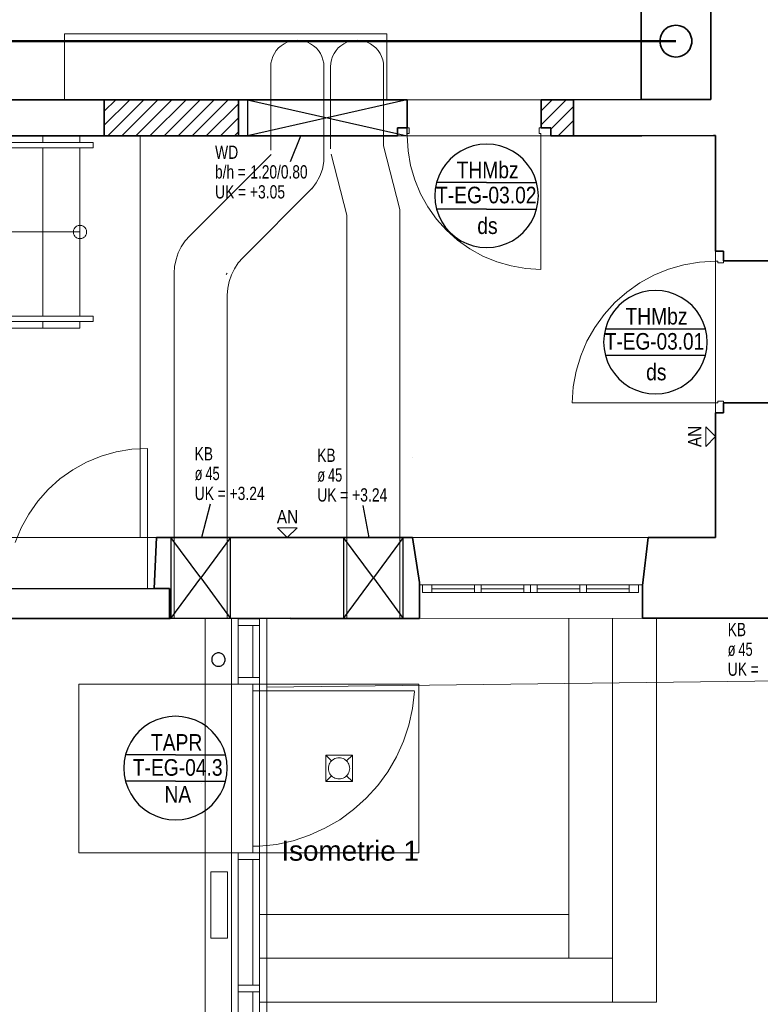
# Model space of a CAD drawing. Extents: x -132 to 668, y -61 to 533.
# Tile 61 of 111: x 132 to 244, y 110 to 258. Entities that reach past the tile are written whole.
import ezdxf
from ezdxf.lldxf.tags import DXFTag

# ---------------------------------------------------------------- set-up
doc = ezdxf.new("R2010")
doc.units = 0
doc.layers.get('0').update_dxf_attribs({"lineweight": 5})
for name, color, linetype, lineweight in [('5_EG-AUSBAU', 7, 'Continuous', 25), ('5_EG-BESTAND', 7, 'Continuous', 25), ('5_EG-DURCHBRÜCHE', 7, 'Continuous', 25), ('5_EG-HLSE', 7, 'Continuous', 25), ('5_EG-NEU', 7, 'Continuous', 25), ('5_EG-SCHRAFF-FILL', 7, 'Continuous', 25), ('5_EG-TÜRSTEMPEL', 7, 'Continuous', 25), ('5_EG-WANDFLÄCHENMATERIAL', 7, 'Continuous', 25)]:
    doc.layers.add(name, color=color, linetype=linetype, lineweight=lineweight)
doc.layers.add('X_Geometrie-A07AMLO61N', color=3, linetype='Continuous', lineweight=50, true_color=0x00ff00)
doc.layers.add('X_Text', color=2, linetype='Continuous', lineweight=35, true_color=0xffff00)
doc.styles.get("Standard").update_dxf_attribs({"font": 'arial.ttf'})
tags = doc.linetypes.add('ALL_S14', pattern=[0.002, 0.001, -0.001]).pattern_tags.tags
tags[6:7] = [DXFTag(74, 4), DXFTag(75, 0), DXFTag(340, '0'), DXFTag(46, 1.0), DXFTag(50, 0.0), DXFTag(44, 0.0), DXFTag(45, 0.0)]
tags[4:5] = [DXFTag(74, 4), DXFTag(75, 0), DXFTag(340, '0'), DXFTag(46, 1.0), DXFTag(50, 0.0), DXFTag(44, 0.0), DXFTag(45, 0.0)]
tags = doc.linetypes.add('ALL_S17', pattern=[0.0005, 0, -0.0005]).pattern_tags.tags
tags[6:7] = [DXFTag(74, 4), DXFTag(75, 0), DXFTag(340, '0'), DXFTag(46, 1.0), DXFTag(50, 0.0), DXFTag(44, 0.0), DXFTag(45, 0.0)]
tags[4:5] = [DXFTag(74, 4), DXFTag(75, 0), DXFTag(340, '0'), DXFTag(46, 1.0), DXFTag(50, 0.0), DXFTag(44, 0.0), DXFTag(45, 0.0)]
tags = doc.linetypes.add('PUNKT2_S9', pattern=[0.0005, 0, -0.0005]).pattern_tags.tags
tags[6:7] = [DXFTag(74, 4), DXFTag(75, 0), DXFTag(340, '0'), DXFTag(46, 1.0), DXFTag(50, 0.0), DXFTag(44, 0.0), DXFTag(45, 0.0)]
tags[4:5] = [DXFTag(74, 4), DXFTag(75, 0), DXFTag(340, '0'), DXFTag(46, 1.0), DXFTag(50, 0.0), DXFTag(44, 0.0), DXFTag(45, 0.0)]
tags = doc.linetypes.add('VERDECKT2_S2', pattern=[0.0027, 0.002, -0.0007]).pattern_tags.tags
tags[6:7] = [DXFTag(74, 4), DXFTag(75, 0), DXFTag(340, '0'), DXFTag(46, 1.0), DXFTag(50, 0.0), DXFTag(44, 0.0), DXFTag(45, 0.0)]
tags[4:5] = [DXFTag(74, 4), DXFTag(75, 0), DXFTag(340, '0'), DXFTag(46, 1.0), DXFTag(50, 0.0), DXFTag(44, 0.0), DXFTag(45, 0.0)]

# ---------------------------------------------------------------- blocks, each defined once
blk = doc.blocks.new('Referenz-A07AMLO71N', base_point=(-89.16, -60.05))
at = {"layer": '5_EG-AUSBAU', "color": 0, "lineweight": 13}
for p, q in [((110.64, 239.67), (143.44, 239.67)), ((143.44, 238.87), (143.44, 239.67)), ((111.13, 238.87), (143.44, 238.87)), ((143.44, 213.47), (126.83, 213.47)), ((143.44, 212.67), (127.33, 212.67)), ((143.44, 212.67), (143.44, 213.47)), ((127.94, 211.67), (141.44, 211.67))]:
    blk.add_line(p, q, dxfattribs=at)
at = {"layer": '5_EG-BESTAND', "color": 0, "lineweight": 35}
for p, q in [((225.97, 263.75), (225.97, 246.11)), ((236.47, 263.75), (236.47, 246.11)), ((229.76, 256.84), (229.53, 256.63)), ((230.02, 257.01), (229.76, 256.84)), ((230.3, 257.15), (230.02, 257.01)), ((230.6, 257.25), (230.3, 257.15)), ((230.91, 257.31), (230.6, 257.25)), ((231.22, 257.33), (230.91, 257.31)), ((231.54, 257.31), (231.22, 257.33)), ((231.84, 257.25), (231.54, 257.31)), ((232.14, 257.15), (231.84, 257.25)), ((232.42, 257.01), (232.14, 257.15)), ((232.68, 256.84), (232.42, 257.01)), ((232.92, 256.63), (232.68, 256.84)), ((228.84, 255.25), (228.82, 254.93)), ((228.9, 255.55), (228.84, 255.25)), ((229, 255.85), (228.9, 255.55)), ((229.14, 256.13), (229, 255.85)), ((229.32, 256.39), (229.14, 256.13)), ((229.53, 256.63), (229.32, 256.39)), ((233.13, 256.39), (232.92, 256.63)), ((233.3, 256.13), (233.13, 256.39)), ((233.44, 255.85), (233.3, 256.13)), ((233.54, 255.55), (233.44, 255.85)), ((233.6, 255.25), (233.54, 255.55)), ((233.62, 254.93), (233.6, 255.25)), ((228.82, 254.93), (228.84, 254.62)), ((228.84, 254.62), (228.9, 254.31)), ((228.9, 254.31), (229, 254.01)), ((229, 254.01), (229.14, 253.73)), ((229.14, 253.73), (229.32, 253.47)), ((233.13, 253.47), (233.3, 253.73)), ((233.3, 253.73), (233.44, 254.01)), ((233.44, 254.01), (233.54, 254.31)), ((233.54, 254.31), (233.6, 254.62)), ((233.6, 254.62), (233.62, 254.93)), ((229.32, 253.47), (229.53, 253.24)), ((229.53, 253.24), (229.76, 253.03)), ((229.76, 253.03), (230.02, 252.85)), ((230.02, 252.85), (230.3, 252.72)), ((230.3, 252.72), (230.6, 252.61)), ((230.6, 252.61), (230.91, 252.55)), ((230.91, 252.55), (231.22, 252.53)), ((231.22, 252.53), (231.54, 252.55)), ((231.54, 252.55), (231.84, 252.61)), ((231.84, 252.61), (232.14, 252.72)), ((232.14, 252.72), (232.42, 252.85)), ((232.42, 252.85), (232.68, 253.03)), ((232.68, 253.03), (232.92, 253.24)), ((232.92, 253.24), (233.13, 253.47)), ((36.64, 246.1), (145.1, 246.1)), ((145.1, 246.1), (145.1, 240.66)), ((165.3, 246.1), (165.3, 240.66)), ((165.3, 246.1), (190.72, 246.1)), ((190.72, 241.86), (190.72, 246.1)), ((215.8, 246.1), (225.97, 246.11)), ((215.8, 246.1), (215.8, 240.66)), ((236.48, 246.11), (225.98, 246.11)), ((236.47, 246.11), (236.48, 246.11)), ((189.26, 240.66), (189.26, 241.86)), ((189.26, 241.86), (189.26, 241.86)), ((189.26, 241.86), (190.72, 241.86)), ((145.1, 240.66), (36.64, 240.67)), ((189.26, 240.66), (165.3, 240.66)), ((215.8, 240.66), (226.09, 240.67)), ((226.09, 240.67), (236.88, 240.72)), ((236.88, 240.71), (237.2, 240.71)), ((237.2, 240.71), (237.2, 223.26)), ((237.2, 223.26), (238.39, 223.26)), ((238.39, 223.26), (238.39, 221.8)), ((238.39, 221.8), (248.72, 221.8)), ((248.71, 200.4), (238.39, 200.4)), ((238.39, 200.4), (238.39, 198.94)), ((238.39, 198.94), (237.19, 198.94)), ((237.19, 198.94), (237.19, 180.11)), ((152.95, 180.15), (152.6, 172.43)), ((191.52, 180.15), (152.95, 180.15)), ((192.57, 173.33), (191.52, 180.15)), ((227.03, 180.11), (226.18, 172.91)), ((237.19, 180.11), (227.03, 180.11)), ((129.47, 172.42), (152.6, 172.43)), ((152.6, 172.43), (154.95, 172.43)), ((154.95, 172.43), (154.95, 167.94)), ((192.57, 167.94), (192.57, 173.33)), ((226.18, 172.91), (226.19, 167.98)), ((127.12, 167.94), (154.95, 167.94)), ((154.95, 167.94), (155.05, 167.94)), ((155.05, 167.94), (173.09, 167.95)), ((173.09, 167.94), (183.67, 167.94)), ((183.67, 167.94), (190.51, 167.94)), ((190.51, 167.94), (192.57, 167.94)), ((226.19, 167.98), (250.08, 167.98))]:
    blk.add_line(p, q, dxfattribs=at)
at = {"layer": '5_EG-BESTAND', "color": 0, "lineweight": 13}
for p, q in [((135.84, 239.67), (135.84, 240.67)), ((141.44, 239.67), (141.44, 240.67)), ((135.84, 213.47), (135.84, 238.87)), ((141.44, 213.47), (141.44, 238.87)), ((140.94, 227.03), (140.83, 226.96)), ((141.06, 227.09), (140.94, 227.03)), ((141.18, 227.13), (141.06, 227.09)), ((141.31, 227.16), (141.18, 227.13)), ((141.44, 227.17), (141.31, 227.16)), ((141.57, 227.16), (141.44, 227.17)), ((141.7, 227.13), (141.57, 227.16)), ((141.82, 227.09), (141.7, 227.13)), ((141.94, 227.03), (141.82, 227.09)), ((142.05, 226.96), (141.94, 227.03)), ((141.44, 226.17), (118.98, 226.17)), ((140.45, 226.3), (140.44, 226.17)), ((140.44, 226.17), (140.45, 226.04)), ((140.47, 226.43), (140.45, 226.3)), ((140.45, 226.04), (140.47, 225.91)), ((140.52, 226.55), (140.47, 226.43)), ((140.47, 225.91), (140.52, 225.78)), ((140.57, 226.67), (140.52, 226.55)), ((140.52, 225.78), (140.57, 225.67)), ((140.65, 226.78), (140.57, 226.67)), ((140.57, 225.67), (140.65, 225.56)), ((140.73, 226.87), (140.65, 226.78)), ((140.65, 225.56), (140.73, 225.46)), ((140.83, 226.96), (140.73, 226.87)), ((142.15, 226.87), (142.05, 226.96)), ((142.23, 226.78), (142.15, 226.87)), ((142.15, 225.46), (142.23, 225.56)), ((142.31, 226.67), (142.23, 226.78)), ((142.23, 225.56), (142.31, 225.67)), ((142.36, 226.55), (142.31, 226.67)), ((142.31, 225.67), (142.36, 225.78)), ((142.41, 226.43), (142.36, 226.55)), ((142.36, 225.78), (142.41, 225.91)), ((142.43, 226.3), (142.41, 226.43)), ((142.41, 225.91), (142.43, 226.04)), ((142.44, 226.17), (142.43, 226.3)), ((142.43, 226.04), (142.44, 226.17)), ((140.73, 225.46), (140.83, 225.37)), ((140.83, 225.37), (140.94, 225.3)), ((140.94, 225.3), (141.06, 225.24)), ((141.06, 225.24), (141.18, 225.2)), ((141.18, 225.2), (141.31, 225.18)), ((141.31, 225.18), (141.44, 225.17)), ((141.44, 225.17), (141.57, 225.18)), ((141.57, 225.18), (141.7, 225.2)), ((141.7, 225.2), (141.82, 225.24)), ((141.82, 225.24), (141.94, 225.3)), ((141.94, 225.3), (142.05, 225.37)), ((142.05, 225.37), (142.15, 225.46)), ((135.84, 211.67), (135.84, 212.67)), ((141.44, 211.67), (141.44, 212.67)), ((96.29, 211.67), (141.44, 211.67)), ((183.67, 167.94), (179.89, 167.94)), ((192.57, 167.94), (226.19, 167.98))]:
    blk.add_line(p, q, dxfattribs=at)
at = {"layer": '5_EG-BESTAND', "color": 0, "linetype": 'PUNKT2_S9', "lineweight": 13, "ltscale": 0.13}
for p, q in [((237.2, 221.8), (237.2, 200.4)), ((129.17, 180.15), (152.97, 180.15)), ((191.53, 180.15), (227.04, 180.11)), ((169.58, 167.88), (169.58, -39.45)), ((413.41, 160.6), (169.58, 157.6))]:
    blk.add_line(p, q, dxfattribs=at)
at = {"layer": '5_EG-BESTAND', "color": 0, "linetype": 'ALL_S14', "lineweight": 13, "ltscale": 0.13}
for p, q in [((160.28, -34.03), (160.28, 167.88)), ((164.28, -34.07), (164.28, 167.88))]:
    blk.add_line(p, q, dxfattribs=at)
at = {"layer": '5_EG-DURCHBRÜCHE', "color": 0, "linetype": 'VERDECKT2_S2', "lineweight": -2, "ltscale": 0.25}
for p, q in [((166.7, 246.1), (166.7, 240.66)), ((166.7, 246.1), (190.76, 240.66)), ((190.7, 246.1), (166.7, 240.66)), ((190.7, 246.1), (190.7, 240.66)), ((159.64, 174.04), (155.14, 180.15)), ((155.14, 180.15), (155.14, 167.94)), ((164.14, 180.15), (159.64, 174.04)), ((164.14, 167.94), (164.14, 180.15)), ((185.64, 174.04), (181.14, 180.15)), ((181.14, 180.15), (181.14, 167.94)), ((190.14, 180.15), (185.64, 174.04)), ((190.14, 167.94), (190.14, 180.15)), ((155.14, 167.94), (159.64, 174.04)), ((159.64, 174.04), (164.14, 167.94)), ((181.14, 167.94), (185.64, 174.04)), ((185.64, 174.04), (190.14, 167.94))]:
    blk.add_line(p, q, dxfattribs=at)
at = {"layer": '5_EG-DURCHBRÜCHE', "color": 0, "lineweight": -2}
for p, q in [((173.15, 236.8), (174.73, 240.66)), ((161.07, 185.14), (159.74, 180.13)), ((184.04, 184.93), (184.95, 180.15))]:
    blk.add_line(p, q, dxfattribs=at)
at = {"layer": '5_EG-HLSE', "color": 0, "lineweight": 13}
for p, q in [((139.13, 256.02), (187.67, 256.02)), ((139.13, 246.1), (139.13, 256.02)), ((187.67, 256.02), (187.67, 246.1)), ((187.67, 246.1), (139.13, 246.1)), ((161.18, 119.77), (161.18, 129.77)), ((161.18, 129.77), (163.68, 129.77)), ((163.68, 119.77), (163.68, 129.77)), ((163.68, 119.77), (161.18, 119.77))]:
    blk.add_line(p, q, dxfattribs=at)
at = {"layer": '5_EG-HLSE', "color": 0, "linetype": 'ALL_S14', "lineweight": 13, "ltscale": 0.13}
for p, q in [((171.36, 253.9), (171.02, 253.5)), ((171.75, 254.24), (171.36, 253.9)), ((172.19, 254.53), (171.75, 254.24)), ((172.66, 254.77), (172.19, 254.53)), ((173.15, 254.93), (172.66, 254.77)), ((173.67, 255.04), (173.15, 254.93)), ((174.19, 255.07), (173.67, 255.04)), ((174.71, 255.04), (174.19, 255.07)), ((175.23, 254.93), (174.71, 255.04)), ((175.72, 254.77), (175.23, 254.93)), ((176.19, 254.53), (175.72, 254.77)), ((176.63, 254.24), (176.19, 254.53)), ((177.02, 253.9), (176.63, 254.24)), ((177.36, 253.5), (177.02, 253.9)), ((180.36, 253.9), (180.02, 253.5)), ((180.75, 254.24), (180.36, 253.9)), ((181.19, 254.53), (180.75, 254.24)), ((181.66, 254.77), (181.19, 254.53)), ((182.15, 254.93), (181.66, 254.77)), ((182.67, 255.04), (182.15, 254.93)), ((183.19, 255.07), (182.67, 255.04)), ((183.71, 255.04), (183.19, 255.07)), ((184.23, 254.93), (183.71, 255.04)), ((184.72, 254.77), (184.23, 254.93)), ((185.19, 254.53), (184.72, 254.77)), ((185.63, 254.24), (185.19, 254.53)), ((186.02, 253.9), (185.63, 254.24)), ((186.36, 253.5), (186.02, 253.9)), ((170.49, 252.6), (170.33, 252.1)), ((170.73, 253.07), (170.49, 252.6)), ((171.02, 253.5), (170.73, 253.07)), ((177.66, 253.07), (177.36, 253.5)), ((177.89, 252.6), (177.66, 253.07)), ((178.05, 252.1), (177.89, 252.6)), ((179.49, 252.6), (179.33, 252.1)), ((179.73, 253.07), (179.49, 252.6)), ((180.02, 253.5), (179.73, 253.07)), ((186.66, 253.07), (186.36, 253.5)), ((186.89, 252.6), (186.66, 253.07)), ((187.05, 252.1), (186.89, 252.6)), ((170.22, 251.59), (170.19, 251.07)), ((170.19, 251.07), (170.19, 238.51)), ((170.33, 252.1), (170.22, 251.59)), ((178.16, 251.59), (178.05, 252.1)), ((178.19, 251.07), (178.16, 251.59)), ((178.19, 251.07), (178.19, 236.85)), ((179.22, 251.59), (179.19, 251.07)), ((179.19, 251.07), (179.19, 238.7)), ((179.33, 252.1), (179.22, 251.59)), ((187.16, 251.59), (187.05, 252.1)), ((187.19, 251.07), (187.16, 251.59)), ((187.19, 251.07), (187.19, 239.08)), ((187.18, 239.14), (189.64, 229.55)), ((157.98, 225.6), (170.24, 237.86)), ((179.29, 237.9), (181.65, 228.72)), ((177.96, 235.66), (178.19, 236.77)), ((177.04, 233.6), (177.57, 234.59)), ((177.57, 234.59), (177.96, 235.66)), ((176.37, 232.68), (177.04, 233.6)), ((165.98, 222.29), (176.49, 232.8)), ((181.64, 228.72), (181.64, 167.94)), ((189.64, 229.55), (189.64, 167.94)), ((157.98, 225.6), (157.29, 224.82)), ((157.29, 224.82), (156.71, 223.95)), ((156.25, 223.01), (155.91, 222.02)), ((156.71, 223.95), (156.25, 223.01)), ((155.91, 222.02), (155.7, 220.99)), ((165.29, 221.5), (164.71, 220.63)), ((165.98, 222.29), (165.29, 221.5)), ((155.7, 220.99), (155.64, 219.95)), ((155.64, 219.95), (155.64, 167.94)), ((163.45, 219.76), (163.64, 219.95)), ((164.25, 219.69), (163.91, 218.7)), ((164.71, 220.63), (164.25, 219.69)), ((163.91, 218.7), (163.7, 217.68)), ((163.7, 217.68), (163.64, 216.63)), ((163.64, 216.63), (163.64, 167.94))]:
    blk.add_line(p, q, dxfattribs=at)
at = {"layer": '5_EG-HLSE', "color": 0, "linetype": 'ALL_S17', "lineweight": 13, "ltscale": 0.13}
blk.add_line((191.54, 192.15), (191.54, 192.15), dxfattribs=at)
at = {"layer": '5_EG-NEU', "color": 0, "lineweight": 35}
for p, q in [((145.1, 246.1), (165.3, 246.1)), ((215.8, 246.1), (210.92, 246.1)), ((210.92, 246.1), (210.92, 241.86)), ((212.38, 241.86), (210.92, 241.86)), ((212.38, 241.86), (212.38, 240.66)), ((145.1, 240.66), (165.3, 240.66)), ((215.8, 240.66), (212.38, 240.66))]:
    blk.add_line(p, q, dxfattribs=at)
at = {"layer": '5_EG-NEU', "color": 0, "linetype": 'PUNKT2_S9', "lineweight": 13, "ltscale": 0.13}
for p, q in [((190.72, 246.1), (210.92, 246.1)), ((190.72, 240.66), (210.92, 240.66))]:
    blk.add_line(p, q, dxfattribs=at)
at = {"layer": '5_EG-NEU', "color": 0, "lineweight": 13}
for p, q in [((191.02, 241.86), (189.26, 241.86)), ((189.26, 241.86), (189.26, 240.66)), ((191.02, 241), (191.02, 241.86)), ((210.62, 241), (210.62, 241.86)), ((210.62, 241.86), (210.92, 241.86)), ((189.26, 240.66), (190.76, 240.66)), ((191.02, 241), (190.76, 241)), ((190.76, 241), (190.76, 240.66)), ((190.76, 240.66), (190.88, 238.41)), ((210.62, 241), (210.88, 241)), ((210.88, 241), (210.88, 240.66)), ((210.88, 240.66), (210.88, 220.54)), ((212.38, 240.66), (210.88, 240.66)), ((190.88, 238.41), (191.26, 236.19)), ((191.26, 236.19), (191.89, 234.02)), ((191.89, 234.02), (192.75, 231.93)), ((192.75, 231.93), (193.84, 229.96)), ((193.84, 229.96), (195.15, 228.12)), ((195.15, 228.12), (196.65, 226.44)), ((196.65, 226.44), (198.33, 224.93)), ((198.33, 224.93), (200.17, 223.63)), ((200.17, 223.63), (202.15, 222.54)), ((238.39, 223.26), (237.19, 223.26)), ((237.19, 223.26), (237.19, 221.76)), ((238.39, 221.5), (238.39, 223.26)), ((202.15, 222.54), (204.23, 221.67)), ((204.23, 221.67), (206.4, 221.05)), ((232.43, 221.23), (230.12, 220.57)), ((234.8, 221.62), (232.43, 221.23)), ((237.19, 221.76), (234.8, 221.62)), ((237.53, 221.76), (237.19, 221.76)), ((237.53, 221.5), (237.53, 221.76)), ((237.53, 221.5), (238.39, 221.5)), ((206.4, 221.05), (208.63, 220.67)), ((208.63, 220.67), (210.88, 220.54)), ((227.9, 219.65), (225.79, 218.5)), ((230.12, 220.57), (227.9, 219.65)), ((225.79, 218.5), (223.82, 217.12)), ((223.82, 217.12), (222.02, 215.53)), ((222.02, 215.53), (220.41, 213.75)), ((220.41, 213.75), (219, 211.8)), ((219, 211.8), (217.82, 209.71)), ((217.82, 209.71), (216.88, 207.5)), ((216.88, 207.5), (216.19, 205.2)), ((216.19, 205.2), (215.76, 202.83)), ((215.76, 202.83), (215.6, 200.44)), ((237.19, 200.44), (215.6, 200.44)), ((237.53, 200.44), (237.19, 200.44)), ((237.19, 198.94), (237.19, 200.44)), ((237.53, 200.7), (237.53, 200.44)), ((237.53, 200.7), (238.39, 200.7)), ((238.39, 200.7), (238.39, 198.94)), ((238.39, 198.94), (237.19, 198.94)), ((193.07, 173), (192.57, 173)), ((193.07, 171.84), (193.07, 173)), ((193.07, 173), (194.47, 173)), ((194.47, 173), (224.17, 173)), ((194.47, 171.84), (194.47, 173)), ((194.47, 173), (194.47, 171.84)), ((194.47, 172.42), (200.89, 172.42)), ((200.89, 172.99), (200.9, 171.83)), ((201.89, 173), (201.9, 171.84)), ((201.89, 172.42), (208.32, 172.42)), ((208.31, 172.99), (208.32, 171.83)), ((209.31, 173), (209.32, 171.84)), ((210.31, 173), (210.32, 171.84)), ((210.32, 172.42), (216.74, 172.42)), ((216.73, 173), (216.74, 171.84)), ((217.73, 173.01), (217.74, 171.85)), ((217.74, 172.42), (224.17, 172.42)), ((224.17, 173), (224.17, 171.84)), ((224.17, 173), (225.57, 173)), ((224.17, 171.84), (224.17, 173)), ((225.57, 173), (226.18, 173)), ((225.57, 173), (225.57, 171.84)), ((194.47, 171.84), (193.07, 171.84)), ((224.17, 171.84), (194.47, 171.84)), ((225.57, 171.84), (224.17, 171.84)), ((168.48, 167.88), (165.28, 167.88)), ((165.28, 158.01), (165.28, 167.88)), ((168.48, 157.01), (168.48, 167.88)), ((215.09, 116.72), (215.09, 167.96)), ((221.69, 110.12), (221.69, 167.96)), ((228.29, 110.12), (228.29, 167.96)), ((168.48, 166.88), (165.28, 166.88)), ((167.47, 159.01), (167.47, 166.88)), ((168.48, 159.01), (165.28, 159.01)), ((165.28, 158.01), (141.28, 158.01)), ((141.28, 158.01), (141.28, 132.61)), ((168.48, 158.01), (165.28, 158.01)), ((167.47, 157.01), (167.47, 158.01)), ((168.48, 158.01), (167.47, 158.01)), ((168.48, 158.01), (192.48, 158.01)), ((192.48, 158.01), (192.48, 132.61)), ((167.47, 157.01), (167.47, 135.65)), ((168.48, 157.01), (167.47, 157.01)), ((168.48, 157.01), (191.82, 157.01)), ((168.48, 157.01), (168.48, 132.57)), ((191.53, 154.38), (191.82, 156.94)), ((190.98, 151.87), (191.53, 154.38)), ((190.17, 149.42), (190.98, 151.87)), ((189.11, 147.07), (190.17, 149.42)), ((187.82, 144.84), (189.11, 147.07)), ((186.3, 142.76), (187.82, 144.84)), ((159.71, 143.03), (159.71, 143.03)), ((184.57, 140.85), (186.3, 142.76)), ((182.66, 139.12), (184.57, 140.85)), ((180.58, 137.6), (182.66, 139.12)), ((178.35, 136.31), (180.58, 137.6)), ((167.47, 135.81), (167.47, 132.61)), ((173.55, 134.44), (176, 135.25)), ((176, 135.25), (178.35, 136.31)), ((168.48, 133.61), (167.47, 133.61)), ((168.48, 133.61), (171.04, 133.89)), ((171.04, 133.89), (173.55, 134.44)), ((141.28, 132.61), (165.28, 132.61)), ((168.48, 132.61), (165.28, 132.61)), ((165.28, 3.01), (165.28, 132.61)), ((192.48, 132.61), (168.48, 132.61)), ((168.48, 2.01), (168.48, 132.57)), ((168.48, 131.61), (165.28, 131.61)), ((167.47, 112.65), (167.47, 131.61)), ((168.48, 123.32), (215.09, 123.32)), ((168.48, 116.72), (221.69, 116.72)), ((168.48, 112.65), (165.28, 112.65)), ((168.48, 111.65), (165.28, 111.65)), ((167.47, 92.7), (167.47, 111.65)), ((168.48, 110.12), (228.29, 110.12))]:
    blk.add_line(p, q, dxfattribs=at)
at = {"layer": '5_EG-NEU', "color": 0, "linetype": 'ALL_S17', "lineweight": 13, "ltscale": 0.13}
blk.add_line((150.52, 240.69), (150.52, 180.15), dxfattribs=at)
at = {"layer": '5_EG-NEU', "color": 0, "linetype": 'VERDECKT2_S2', "lineweight": 18, "ltscale": 0.18}
for p, q in [((146.91, 193.03), (144.63, 192.37)), ((149.24, 193.43), (146.91, 193.03)), ((151.61, 193.56), (149.24, 193.43)), ((151.61, 172.43), (151.61, 193.56)), ((142.44, 191.46), (140.36, 190.32)), ((144.63, 192.37), (142.44, 191.46)), ((140.36, 190.32), (138.43, 188.95)), ((138.43, 188.95), (136.67, 187.37)), ((136.67, 187.37), (135.09, 185.6)), ((135.09, 185.6), (133.72, 183.67)), ((133.72, 183.67), (132.57, 181.59)), ((132.57, 181.59), (131.66, 179.4))]:
    blk.add_line(p, q, dxfattribs=at)
at = {"layer": '5_EG-NEU', "color": 0, "lineweight": -2}
for p, q in [((161.3, 161.87), (161.29, 161.73)), ((161.29, 161.73), (161.3, 161.6)), ((161.32, 162), (161.3, 161.87)), ((161.37, 162.12), (161.32, 162)), ((161.43, 162.24), (161.37, 162.12)), ((161.5, 162.35), (161.43, 162.24)), ((161.59, 162.45), (161.5, 162.35)), ((161.69, 162.54), (161.59, 162.45)), ((161.8, 162.61), (161.69, 162.54)), ((161.92, 162.67), (161.8, 162.61)), ((162.04, 162.71), (161.92, 162.67)), ((162.17, 162.74), (162.04, 162.71)), ((162.31, 162.75), (162.17, 162.74)), ((162.44, 162.74), (162.31, 162.75)), ((162.57, 162.71), (162.44, 162.74)), ((162.69, 162.67), (162.57, 162.71)), ((162.81, 162.61), (162.69, 162.67)), ((162.92, 162.54), (162.81, 162.61)), ((163.02, 162.45), (162.92, 162.54)), ((163.11, 162.35), (163.02, 162.45)), ((163.19, 162.24), (163.11, 162.35)), ((163.24, 162.12), (163.19, 162.24)), ((163.29, 162), (163.24, 162.12)), ((163.31, 161.87), (163.29, 162)), ((163.32, 161.73), (163.31, 161.87)), ((163.31, 161.6), (163.32, 161.73)), ((161.3, 161.6), (161.32, 161.47)), ((161.32, 161.47), (161.37, 161.34)), ((161.37, 161.34), (161.43, 161.23)), ((161.43, 161.23), (161.5, 161.11)), ((161.5, 161.11), (161.59, 161.01)), ((161.59, 161.01), (161.69, 160.93)), ((161.69, 160.93), (161.8, 160.85)), ((161.8, 160.85), (161.92, 160.79)), ((161.92, 160.79), (162.04, 160.75)), ((162.04, 160.75), (162.17, 160.73)), ((162.17, 160.73), (162.31, 160.72)), ((162.31, 160.72), (162.44, 160.73)), ((162.44, 160.73), (162.57, 160.75)), ((162.57, 160.75), (162.69, 160.79)), ((162.69, 160.79), (162.81, 160.85)), ((162.81, 160.85), (162.92, 160.93)), ((162.92, 160.93), (163.02, 161.01)), ((163.02, 161.01), (163.11, 161.11)), ((163.11, 161.11), (163.19, 161.23)), ((163.19, 161.23), (163.24, 161.34)), ((163.24, 161.34), (163.29, 161.47)), ((163.29, 161.47), (163.31, 161.6))]:
    blk.add_line(p, q, dxfattribs=at)
at = {"layer": '5_EG-NEU', "color": 0, "linetype": 'VERDECKT2_S2', "lineweight": 13, "ltscale": 0.13}
for p, q in [((178.48, 147.34), (182.48, 147.34)), ((178.48, 147.34), (178.48, 143.34)), ((178.48, 147.34), (179.34, 146.47)), ((180.27, 146.92), (180.06, 146.88)), ((180.48, 146.94), (180.27, 146.92)), ((180.69, 146.92), (180.48, 146.94)), ((180.89, 146.88), (180.69, 146.92)), ((182.48, 147.34), (181.61, 146.47)), ((182.48, 147.34), (182.48, 143.34)), ((178.89, 145.54), (178.88, 145.34)), ((178.93, 145.75), (178.89, 145.54)), ((179, 145.95), (178.93, 145.75)), ((179.09, 146.14), (179, 145.95)), ((179.21, 146.31), (179.09, 146.14)), ((179.34, 146.47), (179.21, 146.31)), ((179.5, 146.6), (179.34, 146.47)), ((179.68, 146.72), (179.5, 146.6)), ((179.86, 146.81), (179.68, 146.72)), ((180.06, 146.88), (179.86, 146.81)), ((181.09, 146.81), (180.89, 146.88)), ((181.28, 146.72), (181.09, 146.81)), ((181.45, 146.6), (181.28, 146.72)), ((181.61, 146.47), (181.45, 146.6)), ((181.75, 146.31), (181.61, 146.47)), ((181.86, 146.14), (181.75, 146.31)), ((181.95, 145.95), (181.86, 146.14)), ((182.02, 145.75), (181.95, 145.95)), ((182.06, 145.54), (182.02, 145.75)), ((182.08, 145.34), (182.06, 145.54)), ((179.34, 144.2), (178.48, 143.34)), ((178.88, 145.34), (178.89, 145.13)), ((178.89, 145.13), (178.93, 144.92)), ((178.93, 144.92), (179, 144.72)), ((179, 144.72), (179.09, 144.54)), ((179.09, 144.54), (179.21, 144.36)), ((179.21, 144.36), (179.34, 144.2)), ((179.34, 144.2), (179.5, 144.07)), ((179.5, 144.07), (179.68, 143.95)), ((179.68, 143.95), (179.86, 143.86)), ((181.09, 143.86), (181.28, 143.95)), ((181.28, 143.95), (181.45, 144.07)), ((181.45, 144.07), (181.61, 144.2)), ((181.61, 144.2), (181.75, 144.36)), ((181.61, 144.2), (182.48, 143.34)), ((181.75, 144.36), (181.86, 144.54)), ((181.86, 144.54), (181.95, 144.72)), ((181.95, 144.72), (182.02, 144.92)), ((182.02, 144.92), (182.06, 145.13)), ((182.06, 145.13), (182.08, 145.34)), ((182.48, 143.34), (178.48, 143.34)), ((179.86, 143.86), (180.06, 143.79)), ((180.06, 143.79), (180.27, 143.75)), ((180.27, 143.75), (180.48, 143.74)), ((180.48, 143.74), (180.69, 143.75)), ((180.69, 143.75), (180.89, 143.79)), ((180.89, 143.79), (181.09, 143.86))]:
    blk.add_line(p, q, dxfattribs=at)
at = {"layer": '5_EG-SCHRAFF-FILL', "color": 0, "lineweight": 13}
for p, q in [((145.1, 244.38), (146.82, 246.1)), ((145.1, 242.26), (148.94, 246.1)), ((145.1, 244.38), (146.82, 246.1)), ((145.1, 242.26), (148.94, 246.1)), ((145.62, 240.66), (151.06, 246.1)), ((145.62, 240.66), (151.06, 246.1)), ((147.74, 240.66), (153.18, 246.1)), ((147.74, 240.66), (153.18, 246.1)), ((149.86, 240.66), (155.3, 246.1)), ((149.86, 240.66), (155.3, 246.1)), ((151.99, 240.66), (157.42, 246.1)), ((151.99, 240.66), (157.42, 246.1)), ((154.11, 240.66), (159.54, 246.1)), ((154.11, 240.66), (159.54, 246.1)), ((156.23, 240.66), (161.67, 246.1)), ((156.23, 240.66), (161.67, 246.1)), ((158.35, 240.66), (163.79, 246.1)), ((158.35, 240.66), (163.79, 246.1)), ((160.47, 240.66), (165.3, 245.49)), ((160.47, 240.66), (165.3, 245.49)), ((210.92, 242.32), (214.7, 246.1)), ((210.92, 244.44), (212.58, 246.1)), ((212.38, 241.66), (215.8, 245.08)), ((162.59, 240.66), (165.3, 243.37)), ((162.59, 240.66), (165.3, 243.37)), ((213.5, 240.66), (215.8, 242.96)), ((164.71, 240.66), (165.3, 241.25)), ((164.71, 240.66), (165.3, 241.25)), ((215.63, 240.66), (215.8, 240.84))]:
    blk.add_line(p, q, dxfattribs=at)
at = {"layer": '5_EG-TÜRSTEMPEL', "color": 0, "lineweight": -2}
for p, q in [((200.69, 239.15), (199.72, 238.82)), ((201.69, 239.35), (200.69, 239.15)), ((202.71, 239.42), (201.69, 239.35)), ((203.72, 239.35), (202.71, 239.42)), ((204.72, 239.15), (203.72, 239.35)), ((205.69, 238.82), (204.72, 239.15)), ((197.96, 237.8), (197.19, 237.13)), ((198.81, 238.37), (197.96, 237.8)), ((199.72, 238.82), (198.81, 238.37)), ((206.61, 238.37), (205.69, 238.82)), ((207.45, 237.8), (206.61, 238.37)), ((208.22, 237.13), (207.45, 237.8)), ((196.52, 236.36), (195.95, 235.52)), ((197.19, 237.13), (196.52, 236.36)), ((208.89, 236.36), (208.22, 237.13)), ((209.46, 235.52), (208.89, 236.36)), ((195.5, 234.6), (195.17, 233.63)), ((195.95, 235.52), (195.5, 234.6)), ((209.91, 234.6), (209.46, 235.52)), ((210.24, 233.63), (209.91, 234.6)), ((195.17, 233.63), (194.97, 232.63)), ((202.71, 233.62), (195.17, 233.62)), ((202.71, 233.62), (210.24, 233.62)), ((210.44, 232.63), (210.24, 233.63)), ((194.97, 232.63), (194.91, 231.62)), ((194.91, 231.62), (194.97, 230.6)), ((210.51, 231.62), (210.44, 232.63)), ((210.44, 230.6), (210.51, 231.62)), ((194.97, 230.6), (195.17, 229.6)), ((210.24, 229.6), (210.44, 230.6)), ((202.71, 229.62), (195.17, 229.62)), ((195.17, 229.6), (195.5, 228.63)), ((195.5, 228.63), (195.95, 227.72)), ((202.71, 229.62), (210.24, 229.62)), ((209.46, 227.72), (209.91, 228.63)), ((209.91, 228.63), (210.24, 229.6)), ((195.95, 227.72), (196.52, 226.87)), ((208.89, 226.87), (209.46, 227.72)), ((196.52, 226.87), (197.19, 226.1)), ((197.19, 226.1), (197.96, 225.43)), ((207.45, 225.43), (208.22, 226.1)), ((208.22, 226.1), (208.89, 226.87)), ((197.96, 225.43), (198.81, 224.86)), ((198.81, 224.86), (199.72, 224.41)), ((199.72, 224.41), (200.69, 224.08)), ((200.69, 224.08), (201.69, 223.88)), ((203.72, 223.88), (204.72, 224.08)), ((204.72, 224.08), (205.69, 224.41)), ((205.69, 224.41), (206.61, 224.86)), ((206.61, 224.86), (207.45, 225.43)), ((201.69, 223.88), (202.71, 223.82)), ((202.71, 223.82), (203.72, 223.88)), ((225.16, 216.77), (224.24, 216.32)), ((226.13, 217.1), (225.16, 216.77)), ((227.13, 217.3), (226.13, 217.1)), ((228.14, 217.37), (227.13, 217.3)), ((229.16, 217.3), (228.14, 217.37)), ((230.16, 217.1), (229.16, 217.3)), ((231.13, 216.77), (230.16, 217.1)), ((232.04, 216.32), (231.13, 216.77)), ((223.4, 215.76), (222.63, 215.08)), ((224.24, 216.32), (223.4, 215.76)), ((232.89, 215.76), (232.04, 216.32)), ((233.66, 215.08), (232.89, 215.76)), ((221.96, 214.32), (221.39, 213.47)), ((222.63, 215.08), (221.96, 214.32)), ((234.33, 214.32), (233.66, 215.08)), ((234.9, 213.47), (234.33, 214.32)), ((220.94, 212.55), (220.61, 211.59)), ((221.39, 213.47), (220.94, 212.55)), ((235.35, 212.55), (234.9, 213.47)), ((235.68, 211.59), (235.35, 212.55)), ((220.61, 211.59), (220.41, 210.59)), ((220.61, 211.57), (235.68, 211.57)), ((235.88, 210.59), (235.68, 211.59)), ((220.41, 210.59), (220.34, 209.57)), ((220.34, 209.57), (220.41, 208.55)), ((235.94, 209.57), (235.88, 210.59)), ((235.88, 208.55), (235.94, 209.57)), ((220.41, 208.55), (220.61, 207.55)), ((235.68, 207.55), (235.88, 208.55)), ((235.7, 207.57), (220.61, 207.57)), ((220.61, 207.55), (220.94, 206.58)), ((220.94, 206.58), (221.39, 205.67)), ((234.9, 205.67), (235.35, 206.58)), ((235.35, 206.58), (235.68, 207.55)), ((221.39, 205.67), (221.96, 204.82)), ((221.96, 204.82), (222.63, 204.05)), ((233.66, 204.05), (234.33, 204.82)), ((234.33, 204.82), (234.9, 205.67)), ((222.63, 204.05), (223.4, 203.38)), ((223.4, 203.38), (224.24, 202.81)), ((232.04, 202.81), (232.89, 203.38)), ((232.89, 203.38), (233.66, 204.05)), ((224.24, 202.81), (225.16, 202.36)), ((225.16, 202.36), (226.13, 202.03)), ((226.13, 202.03), (227.13, 201.83)), ((227.13, 201.83), (228.14, 201.77)), ((228.14, 201.77), (229.16, 201.83)), ((229.16, 201.83), (230.16, 202.03)), ((230.16, 202.03), (231.13, 202.36)), ((231.13, 202.36), (232.04, 202.81)), ((153.82, 152.92), (152.86, 152.59)), ((154.82, 153.12), (153.82, 152.92)), ((155.84, 153.19), (154.82, 153.12)), ((156.86, 153.12), (155.84, 153.19)), ((157.86, 152.92), (156.86, 153.12)), ((158.83, 152.59), (157.86, 152.92)), ((151.09, 151.58), (150.33, 150.9)), ((151.94, 152.14), (151.09, 151.58)), ((152.86, 152.59), (151.94, 152.14)), ((159.74, 152.14), (158.83, 152.59)), ((160.59, 151.58), (159.74, 152.14)), ((161.36, 150.9), (160.59, 151.58)), ((149.65, 150.14), (149.09, 149.29)), ((150.33, 150.9), (149.65, 150.14)), ((162.03, 150.14), (161.36, 150.9)), ((162.6, 149.29), (162.03, 150.14)), ((149.09, 149.29), (148.64, 148.37)), ((163.05, 148.37), (162.6, 149.29)), ((148.31, 147.41), (148.11, 146.41)), ((155.84, 147.39), (148.3, 147.39)), ((148.64, 148.37), (148.31, 147.41)), ((155.84, 147.39), (163.38, 147.39)), ((163.38, 147.41), (163.05, 148.37)), ((163.58, 146.41), (163.38, 147.41)), ((148.11, 146.41), (148.04, 145.39)), ((163.64, 145.39), (163.58, 146.41)), ((148.04, 145.39), (148.11, 144.37)), ((148.11, 144.37), (148.31, 143.37)), ((163.38, 143.37), (163.58, 144.37)), ((163.58, 144.37), (163.64, 145.39)), ((155.84, 143.39), (148.3, 143.39)), ((148.31, 143.37), (148.64, 142.4)), ((155.84, 143.39), (163.38, 143.39)), ((163.05, 142.4), (163.38, 143.37)), ((148.64, 142.4), (149.09, 141.49)), ((149.09, 141.49), (149.65, 140.64)), ((162.03, 140.64), (162.6, 141.49)), ((162.6, 141.49), (163.05, 142.4)), ((149.65, 140.64), (150.33, 139.87)), ((150.33, 139.87), (151.09, 139.2)), ((160.59, 139.2), (161.36, 139.87)), ((161.36, 139.87), (162.03, 140.64)), ((151.09, 139.2), (151.94, 138.63)), ((151.94, 138.63), (152.86, 138.18)), ((152.86, 138.18), (153.82, 137.85)), ((157.86, 137.85), (158.83, 138.18)), ((158.83, 138.18), (159.74, 138.63)), ((159.74, 138.63), (160.59, 139.2)), ((153.82, 137.85), (154.82, 137.65)), ((154.82, 137.65), (155.84, 137.59)), ((155.84, 137.59), (156.86, 137.65)), ((156.86, 137.65), (157.86, 137.85))]:
    blk.add_line(p, q, dxfattribs=at)
at = {"layer": '5_EG-WANDFLÄCHENMATERIAL', "color": 0, "lineweight": 18}
for p, q in [((235.72, 193.86), (235.72, 196.8)), ((237.19, 195.33), (235.72, 196.8)), ((237.19, 195.33), (235.72, 193.86)), ((172.67, 180.12), (171.2, 181.59)), ((171.2, 181.59), (174.14, 181.59)), ((172.67, 180.12), (174.14, 181.59))]:
    blk.add_line(p, q, dxfattribs=at)
at = {"layer": 'X_Geometrie-A07AMLO61N', "color": 0, "linetype": 'Continuous', "ltscale": 0.5}
blk.add_line((231.22, 254.93), (-2.56, 254.93), dxfattribs=at)
at = {"layer": '5_EG-DURCHBRÜCHE', "color": 0, "lineweight": 18, "char_height": 2, "attachment_point": 1}
for s, insert in [('{\\W0.75;\\fArial;WD}', (161.79, 239.19)), ('{\\W0.74;\\fArial;b/h}', (161.79, 236.23)), ('{\\W0.74;\\fArial;1.20/0.80}', (167.11, 236.23)), ('{\\W0.74;\\fArial;=}', (165.21, 236.23)), ('{\\W0.75;\\fArial;UK}', (161.79, 233.22)), ('{\\W0.75;\\fArial;+3.05}', (167.04, 233.22)), ('{\\W0.75;\\fArial;=}', (165.23, 233.22)), ('{\\W0.74;\\fArial;KB}', (158.72, 193.75)), ('{\\W0.74;\\fArial;KB}', (177.19, 193.52)), ('{\\W0.69;\\fArial;ø}', (158.72, 190.78)), ('{\\W0.69;\\fArial;45}', (160.34, 190.78)), ('{\\W0.69;\\fArial;ø}', (177.19, 190.55)), ('{\\W0.69;\\fArial;45}', (178.81, 190.55)), ('{\\W0.75;\\fArial;UK}', (158.72, 187.78)), ('{\\W0.75;\\fArial;=}', (162.16, 187.78)), ('{\\W0.75;\\fArial;+3.24}', (163.97, 187.78)), ('{\\W0.75;\\fArial;UK}', (177.19, 187.55)), ('{\\W0.75;\\fArial;=}', (180.63, 187.55)), ('{\\W0.75;\\fArial;+3.24}', (182.44, 187.55)), ('{\\W0.74;\\fArial;KB}', (239.03, 167.26)), ('{\\W0.69;\\fArial;ø}', (239.03, 164.29)), ('{\\W0.69;\\fArial;45}', (240.64, 164.29)), ('{\\W0.75;\\fArial;UK}', (239.03, 161.29)), ('{\\W0.75;\\fArial;=}', (242.47, 161.29))]:
    blk.add_mtext(s, dxfattribs=dict(at, insert=insert))
at = {"layer": '5_EG-TÜRSTEMPEL', "color": 0, "lineweight": -2, "char_height": 2.5, "attachment_point": 1}
for s, insert in [('{\\W0.83;\\fArial;THMbz}', (198.19, 236.77)), ('{\\W0.83;\\fArial;T-EG-03.02}', (195.08, 232.99)), ('{\\W0.83;\\fArial;ds}', (201.3, 228.37)), ('{\\W0.83;\\fArial;THMbz}', (223.63, 214.72)), ('{\\W0.82;\\fArial;T-EG-03.01}', (220.52, 210.94)), ('{\\W0.83;\\fArial;ds}', (226.74, 206.32)), ('{\\W0.83;\\fArial;TAPR}', (152.14, 150.5)), ('{\\W0.83;\\fArial;T-EG-04.3}', (149.4, 146.73)), ('{\\W0.83;\\fArial;NA}', (154.17, 142.69))]:
    blk.add_mtext(s, dxfattribs=dict(at, insert=insert))
at = {"layer": '5_EG-WANDFLÄCHENMATERIAL', "color": 0, "lineweight": 18, "char_height": 2, "attachment_point": 1}
for insert, rotation in [((233.06, 193.76), 90.0256), ((171.1, 184.26), 0.0256)]:
    blk.add_mtext('{\\W0.83;\\fArial;AN}', dxfattribs=dict(at, insert=insert, rotation=rotation))

msp = doc.modelspace()

# ---------------------------------------------------------------- block references
at = {"color": 251, "lineweight": 25, "ltscale": 0.25, "true_color": 0x585858}
msp.add_blockref('Referenz-A07AMLO71N', (-89.16, -60.05), dxfattribs=at)

# ---------------------------------------------------------------- texts
at = {"layer": 'X_Text', "color": 4, "ltscale": 0.35, "true_color": 0x00ffff, "insert": (171.78, 134.43), "char_height": 3, "width": 66.3556, "attachment_point": 1}
msp.add_mtext('Isometrie 1', dxfattribs=at)

doc.saveas('drawing.dxf')
